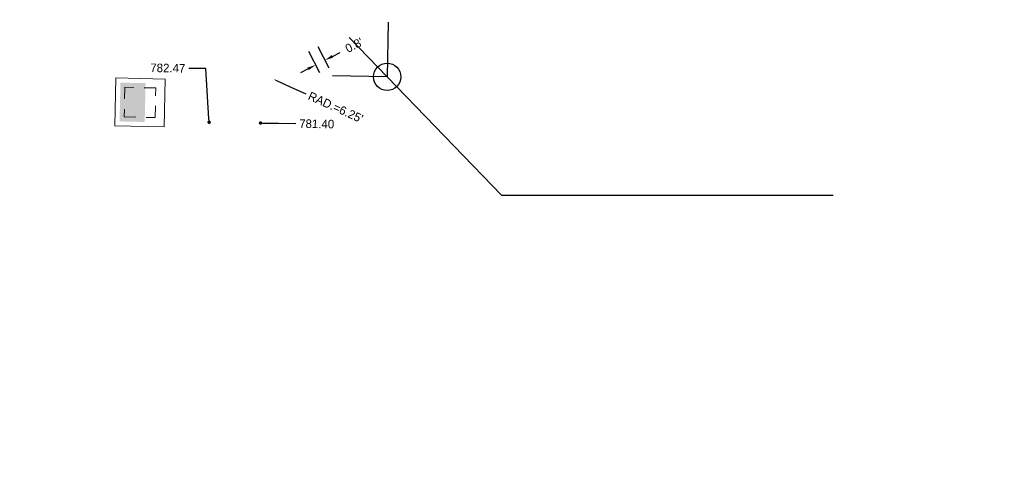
# Model space of a CAD drawing. Header units: feet. Extents: x 1384904 to 1390579, y 443400 to 444295.
# Tile 22 of 57: x 1388539 to 1388611, y 443893 to 443926. Entities that reach past the tile are written whole.
import ezdxf
from ezdxf import colors
from ezdxf.entities.mleader import LeaderData, LeaderLine
from ezdxf.math import Vec2, Vec3

# ---------------------------------------------------------------- set-up
doc = ezdxf.new("R2010")
doc.units = ezdxf.units.FT
doc.header["$MEASUREMENT"] = 0
doc.linetypes.add('drainage01', pattern=[1.6, 0.85, -0.75])
for name, color, linetype in [('DR_P_Cells', 1, 'Continuous'), ('DR_P_Storm_Sewer', 1, 'Continuous'), ('DT_P_Text', 3, 'Continuous'), ('PV_P_Text', 7, 'Continuous')]:
    doc.layers.add(name, color=color, linetype=linetype)
doc.styles.get("Standard").update_dxf_attribs({"font": 'font31.shx'})
doc.dimstyles.get("Standard").update_dxf_attribs({"dimtxt": 0.18, "dimasz": 0.18, "dimexe": 0.18, "dimexo": 0.0625, "dimgap": 0.09, "dimtad": 0, "dimtih": 1, "dimtoh": 1, "dimdec": 4, "dimzin": 0, "dimdsep": 46, "dimtxsty": 'Standard', "dimcen": 0.09, "dimadec": 0, "dimazin": 0, "dimtfac": 1, "dimtdec": 4, "dimtofl": 0, "dimtmove": 0, "dimatfit": 3, "dimfxl": 1, "dimtolj": 1, "dimtzin": 0, "dimarcsym": 0})

# ---------------------------------------------------------------- blocks, each defined once
blk = doc.blocks.new('CB3A-P')
at = {"layer": 'Defpoints', "color": 20, "linetype": 'drainage01', "lineweight": 0}
blk.add_lwpolyline([(1.083, 1.125), (-1.083, 1.125), (-1.083, -1.125), (1.083, -1.125), (1.083, 1.125)], close=True, dxfattribs=at)
at = {"layer": 'DR_P_Cells', "color": 1, "linetype": 'Continuous', "lineweight": 13, "flags": 128}
blk.add_lwpolyline([(-1.75, 1.792), (1.75, 1.792), (1.75, -1.792), (-1.75, -1.792), (-1.75, 1.792)], close=True, dxfattribs=at)
at = {"layer": 'DR_P_Cells', "color": 1, "linetype": 'Continuous', "lineweight": 0, "extrusion": (0, 0, -1)}
blk.add_solid([(1.417, 0.375), (-1.417, 0.375), (1.417, -1.458), (-1.417, -1.458)], dxfattribs=at)
blk = doc.blocks.new('*D1064')
at = {"layer": 'Defpoints', "color": 0, "transparency": 16777216}
for p in [(1387540.978, 443974.544), (1387672.964, 443972.599), (1387677.04, 443965.292), (1390194.578, 443935.45), (1387670.013, 443772.371)]:
    blk.add_point(p, dxfattribs=at)
at = {"layer": 'DT_P_Text', "color": 0, "lineweight": -2, "transparency": 16777216}
for start, end in [(324.33813, 350.58886), (277.72294, 301.58179)]:
    blk.add_arc((1387672.964, 443972.6), 8.368, start, end, dxfattribs=at)
at = {"layer": 'DT_P_Text', "color": 0, "transparency": 16777216}
for points in [[(1387681.011, 443971.25), (1387681.426, 443971.213), (1387681.33, 443972.476)], [(1387674.101, 443964.1), (1387674.076, 443964.516), (1387672.84, 443964.233)]]:
    blk.add_solid(points, dxfattribs=at)
at = {"layer": 'DT_P_Text', "color": 0, "transparency": 16777216, "insert": (1387678.793, 443966.596), "char_height": 1.25, "attachment_point": 5}
blk.add_mtext('\\A1;90°0\'0"', dxfattribs=at)
blk = doc.blocks.new('*D1067')
at = {"layer": 'Defpoints', "color": 0, "transparency": 16777216}
for p in [(1387540.978, 443974.544), (1388536.58, 443959.876), (1388529.293, 443955.832), (1390194.578, 443935.45), (1388524.619, 443400.178)]:
    blk.add_point(p, dxfattribs=at)
at = {"layer": 'DT_P_Text', "color": 0, "lineweight": -2, "transparency": 16777216}
for start, end in [(187.75776, 214.00324), (236.01864, 260.17396)]:
    blk.add_arc((1388536.58, 443959.876), 8.334, start, end, dxfattribs=at)
at = {"layer": 'DT_P_Text', "color": 0, "transparency": 16777216}
for points in [[(1388528.114, 443958.739), (1388528.53, 443958.764), (1388528.247, 443959.999)], [(1388535.177, 443951.872), (1388535.137, 443951.457), (1388536.402, 443951.544)]]:
    blk.add_solid(points, dxfattribs=at)
at = {"layer": 'DT_P_Text', "color": 0, "transparency": 16777216, "insert": (1388530.581, 443954.091), "char_height": 1.25, "attachment_point": 5}
blk.add_mtext('\\A1;89°37\'11"', dxfattribs=at)
blk = doc.blocks.new('*D1069')
at = {"layer": 'Defpoints', "color": 0, "transparency": 16777216}
for p in [(1387540.978, 443974.544), (1388891.872, 443954.644), (1388895.842, 443947.513), (1390194.578, 443935.45), (1388883.325, 443416.879)]:
    blk.add_point(p, dxfattribs=at)
at = {"layer": 'DT_P_Text', "color": 0, "lineweight": -2, "transparency": 16777216}
for start, end in [(324.55029, 350.37077), (277.87464, 301.16142)]:
    blk.add_arc((1388891.872, 443954.642), 8.16, start, end, dxfattribs=at)
at = {"layer": 'DT_P_Text', "color": 0, "transparency": 16777216}
for points in [[(1388899.71, 443953.296), (1388900.125, 443953.258), (1388900.032, 443954.522)], [(1388893.003, 443946.351), (1388892.978, 443946.767), (1388891.743, 443946.483)]]:
    blk.add_solid(points, dxfattribs=at)
at = {"layer": 'DT_P_Text', "color": 0, "transparency": 16777216, "insert": (1388897.553, 443948.784), "char_height": 1.25, "attachment_point": 5}
blk.add_mtext('\\A1;90°3\'59"', dxfattribs=at)
blk = doc.blocks.new('*D1095')
at = {"layer": 'Defpoints', "color": 0, "transparency": 16777216}
for p in [(1388560.59, 443924.387, 1563.311), (1388559.92, 443924.042, 1563.311), (1388561.222, 443923.159)]:
    blk.add_point(p, dxfattribs=at)
at = {"layer": 'PV_P_Text', "color": 0, "lineweight": -2, "transparency": 16777216}
for p, q in [((1388560.035, 443923.82), (1388560.838, 443922.258)), ((1388560.705, 443924.164), (1388561.508, 443922.603)), ((1388561.778, 443923.444), (1388562.333, 443923.73)), ((1388559.996, 443922.528), (1388559.44, 443922.243))]:
    blk.add_line(p, q, dxfattribs=at)
at = {"layer": 'PV_P_Text', "color": 0, "transparency": 16777216}
for points in [[(1388561.73, 443923.537), (1388561.825, 443923.352), (1388561.222, 443923.159)], [(1388559.948, 443922.621), (1388560.044, 443922.436), (1388560.552, 443922.814)]]:
    blk.add_solid(points, dxfattribs=at)
at = {"layer": 'PV_P_Text', "color": 0, "transparency": 16777216, "insert": (1388563.361, 443924.258), "char_height": 0.625, "attachment_point": 5, "rotation": 27.20995}
blk.add_mtext("\\A1;0.8'", dxfattribs=at)
blk = doc.blocks.new('_Dot')
at = {"color": 0, "linetype": 'ByBlock', "lineweight": -2}
blk.add_line((-0.5, 0), (-1, 0), dxfattribs=at)
at = {"color": 0, "linetype": 'ByBlock', "const_width": 0.5}
blk.add_lwpolyline([(-0.25, 0, 1), (0.25, 0, 1)], format="xyb", close=True, dxfattribs=at)

msp = doc.modelspace()

# ---------------------------------------------------------------- linework, layer by layer
at = {"layer": 'DT_P_Text'}
for points in [[(1388565.8347, 443925.94181), (1388565.77577, 443921.94225), (1388561.77669, 443922.02771)], [(1388562.99886, 443924.82126), (1388574.11375, 443913.29772)], [(1388574.11375, 443913.29772), (1388598.32522, 443913.29772)]]:
    msp.add_lwpolyline(points, dxfattribs=at)
msp.add_circle((1388565.77577, 443921.94225), 1, dxfattribs=at)

# ---------------------------------------------------------------- block references
at = {"layer": 'DR_P_Storm_Sewer', "color": 1, "rotation": 268.775759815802}
msp.add_blockref('CB3A-P', (1388547.73179, 443920.07656, 780.479), dxfattribs=at)

# ---------------------------------------------------------------- dimensions: what is measured, and where the dimension line sits
at = {"layer": 'DT_P_Text'}
for base, line1, line2, picture, middle in [((1387677.04029, 443965.2921), ((1387670.0134, 443772.37098), (1387672.96367, 443972.59925)), ((1387540.978, 443974.544), (1390194.57763, 443935.45023)), '*D1064', (1387678.79269, 443966.5962)), ((1388529.29261, 443955.83234), ((1388524.61868, 443400.17799), (1388536.57959, 443959.87645)), ((1387540.978, 443974.544), (1390194.57763, 443935.45023)), '*D1067', (1388530.58119, 443954.09076)), ((1388895.84236, 443947.5127), ((1387540.978, 443974.544), (1390194.57763, 443935.45023)), ((1388883.32531, 443416.87915), (1388891.87229, 443954.64389)), '*D1069', (1388897.55345, 443948.78426))]:
    dim = msp.add_angular_dim_2l(base=base, line1=line1, line2=line2, dimstyle='Standard', override={"dimscale": 10, "dimtxt": 0.125, "dimasz": 0.125, "dimgap": 0.05, "dimaunit": 1, "dimadec": 3}, dxfattribs=at)
    dim.commit()
    dim.dimension.update_dxf_attribs({"geometry": picture, "text_midpoint": middle})
at = {"layer": 'PV_P_Text'}
dim = msp.add_linear_dim(base=(1388561.22177, 443923.15856, -1563.311), p1=(1388559.92038, 443924.04219), p2=(1388560.59035, 443924.38665), angle=27.2099496, text="<>'", dimstyle='Standard', override={"dimscale": 5, "dimtxt": 0.125, "dimasz": 0.125, "dimexe": 0.125, "dimexo": 0.05, "dimgap": 0.05, "dimtih": 0, "dimtoh": 0, "dimdec": 1}, dxfattribs=at)
dim.commit()
dim.dimension.update_dxf_attribs({"geometry": '*D1095', "text_midpoint": (1388563.36085, 443924.25837, -1563.311), "dimtype": 161})

# ---------------------------------------------------------------- leaders
ml = msp.add_multileader_mtext('Standard', dxfattribs=at)
ml.set_content('782.47', color=256)
ml.set_leader_properties()
ml.set_arrow_properties(name='DOT')
ml.build(insert=Vec2(0, 0))
ml.multileader.update_dxf_attribs({"text_right_attachment_type": 2, "dogleg_length": 0.25, "arrow_head_size": 0.25, "scale": 5})
ctx = ml.context
ctx.base_point, ctx.scale, ctx.char_height, ctx.arrow_head_size, ctx.landing_gap_size, ctx.plane_origin, ctx.plane_x_axis, ctx.plane_y_axis = Vec3(1388547.73556, 443922.62112), 5, 0.625, 0.25, 0.25, Vec3(1388552.55797, 443918.58926), Vec3(0.9998915, -0.01473075), Vec3(0.01473075, 0.9998915)
ctx.right_attachment, ctx.text_align_type = 2, 2
notes = []
notes.append((ctx, [(0, (1, 1, 0), (1388552.5406, 443922.55033), (-0.9998915, 0.01473075), 1.25, [(0, [(1388552.77929, 443918.63114)], 0, [])])]))
ctx.mtext.insert, ctx.mtext.text_direction, ctx.mtext.rotation, ctx.mtext.alignment, ctx.mtext.flow_direction = Vec3(1388551.04536, 443922.8849), Vec3(0.9998915, -0.01473075), 6.26845402, 3, 5
ml = msp.add_multileader_mtext('Standard', dxfattribs=at)
ml.set_content("RAD.=6.25'", color=256)
ml.set_leader_properties()
ml.build(insert=Vec2(0, 0))
ml.multileader.update_dxf_attribs({"text_right_attachment_type": 2, "dogleg_length": 0.25, "arrow_head_size": 0.25, "scale": 5})
ctx = ml.context
ctx.base_point, ctx.scale, ctx.char_height, ctx.arrow_head_size, ctx.landing_gap_size, ctx.plane_origin, ctx.plane_x_axis, ctx.plane_y_axis = Vec3(1388559.83714, 443920.70986), 5, 0.625, 0.25, 0.25, Vec3(1388558.4385, 443912.47058), Vec3(0.91154271, -0.41120541), Vec3(0.41120541, 0.91154271)
ctx.right_attachment = 2
notes.append((ctx, [(0, (1, 1, 0), (1388558.69771, 443921.22386), (0.91154271, -0.41120541), 1.25, [(0, [(1388557.46736, 443921.77889)], 0, [])])]))
ctx.mtext.insert, ctx.mtext.text_direction, ctx.mtext.rotation, ctx.mtext.flow_direction = Vec3(1388560.19352, 443920.89191), Vec3(0.91154271, -0.41120541), 5.85940925, 5
ml = msp.add_multileader_mtext('Standard', dxfattribs=at)
ml.set_content('781.40', color=256)
ml.set_leader_properties()
ml.set_arrow_properties(name='DOT')
ml.build(insert=Vec2(0, 0))
ml.multileader.update_dxf_attribs({"text_right_attachment_type": 2, "dogleg_length": 0.25, "arrow_head_size": 0.25, "scale": 5})
ctx = ml.context
ctx.base_point, ctx.scale, ctx.char_height, ctx.arrow_head_size, ctx.landing_gap_size, ctx.plane_origin, ctx.plane_x_axis, ctx.plane_y_axis = Vec3(1388559.10179, 443918.53646), 5, 0.625, 0.25, 0.25, Vec3(1388556.55807, 443918.56293), Vec3(0.9998915, -0.01473075), Vec3(0.01473075, 0.9998915)
ctx.right_attachment = 2
notes.append((ctx, [(1, (1, 1, 0), (1388557.85193, 443918.55487), (0.9998915, -0.01473075), 1.25, [(0, [(1388556.52889, 443918.5759)], 0, [])])]))
ctx.mtext.insert, ctx.mtext.text_direction, ctx.mtext.rotation, ctx.mtext.flow_direction = Vec3(1388559.35637, 443918.84524), Vec3(0.9998915, -0.01473075), 6.26845402, 5
for ctx, leaders in notes:
    for number, flags, end, landing, length, lines in leaders:
        leader = LeaderData()
        leader.index, (leader.has_last_leader_line, leader.has_dogleg_vector, leader.attachment_direction) = number, flags
        leader.last_leader_point, leader.dogleg_vector, leader.dogleg_length = Vec3(end), Vec3(landing), length
        for number, points, colour, breaks in lines:
            line = LeaderLine()
            line.index, line.vertices, line.color, line.breaks = number, Vec3.list(points), colors.encode_raw_color(colour), breaks
            leader.lines.append(line)
        ctx.leaders.append(leader)

doc.saveas('drawing.dxf')
